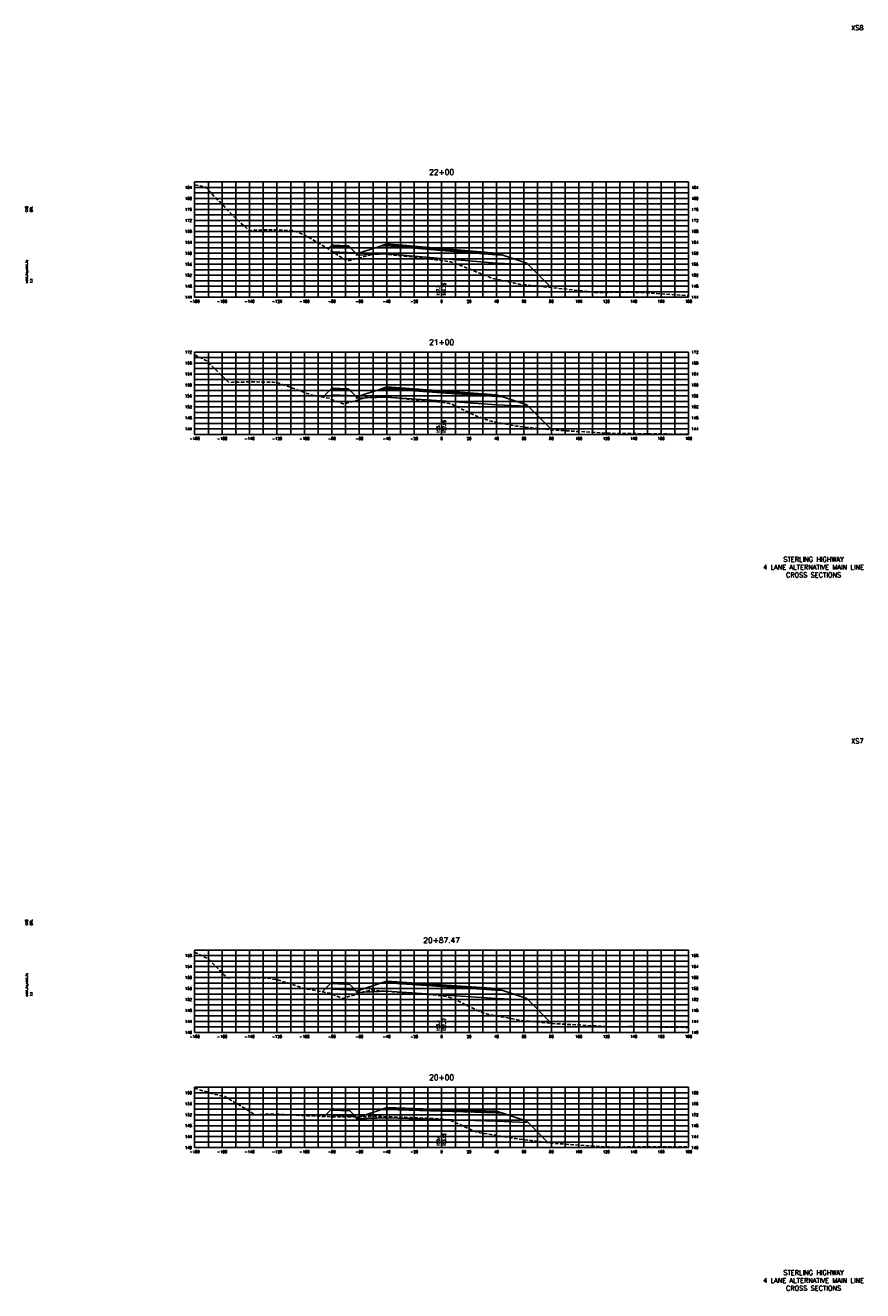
# Model space of a CAD drawing. Extents: x 37 to 9410, y 16 to 8218.
# Tile 12 of 110: x 37 to 647, y 3136 to 4058. Entities that reach past the tile are written whole.
import ezdxf
from ezdxf.enums import TextEntityAlignment as Align

# ---------------------------------------------------------------- set-up
doc = ezdxf.new("R2010")
doc.units = 0
doc.header["$LTSCALE"] = 20
doc.header["$MEASUREMENT"] = 0
doc.linetypes.add('HIDDEN_050%', pattern=[0.1875, 0.125, -0.0625])
for name, color, linetype in [('S-AT-TXT175', 6, 'Continuous'), ('S-AT-TXT80', 1, 'Continuous'), ('XDATUM', 3, 'Continuous'), ('XEG', 1, 'HIDDEN_050%'), ('XFG', 2, 'Continuous'), ('XGRID', 251, 'Continuous'), ('XGRIDT', 2, 'Continuous'), ('XREF-BORDER', 7, 'Continuous')]:
    doc.layers.add(name, color=color, linetype=linetype)
doc.styles.add('L100', font='simplex.shx', dxfattribs={"height": 2})
doc.styles.add('L175', font='ROMANSM.shx', dxfattribs={"height": 3.5})
doc.styles.add('L80', font='ROMANSM.shx', dxfattribs={"height": 1.6})

# ---------------------------------------------------------------- blocks, each defined once
blk = doc.blocks.new('03025_00_att1')
at = {"layer": 'S-AT-TXT175', "style": 'L175'}
for tag, p in [('NUM', (32.402, 20.822)), ('LINE1', (30.64, 1.444)), ('LINE2', (30.64, 1.161)), ('LINE3', (30.64, 0.877))]:
    blk.add_attdef(tag, text='', height=0.175, dxfattribs=at).set_placement(p, align=Align.CENTER)
at = {"layer": 'S-AT-TXT80', "style": 'L80'}
for tag, p in [('DESIGNED', (2.094, 14.201)), ('CHECKED', (2.265, 14.201)), ('DRAFTED', (2.436, 14.201)), ('PCTB', (2.094, 11.605)), ('PSCALE', (2.265, 11.605)), ('PVIEW', (2.436, 11.605))]:
    blk.add_attdef(tag, p, '', height=0.08, rotation=90, dxfattribs=at)

msp = doc.modelspace()

# ---------------------------------------------------------------- linework, layer by layer
at = {"layer": 'XDATUM', "flags": 128}
for points in [[(257.28, 3895.26), (260, 3897.98), (260, 3892.98), (277.21, 3892.3), (278, 3891.5), (278, 3890.62), (300, 3891.5), (340, 3888.17), (380, 3884.84), (402, 3883.96), (402, 3884.85), (419.82, 3867.03)], [(253.44, 3787.17), (260, 3793.73), (260, 3788.73), (277.21, 3788.04), (278, 3787.25), (278, 3786.36), (300, 3787.24), (340, 3784.37), (380, 3781.5), (402, 3780.62), (402, 3781.5), (420.24, 3763.27)], [(253.01, 3353.56), (260, 3360.55), (260, 3355.55), (277.21, 3354.86), (278, 3354.07), (278, 3353.18), (300, 3354.06), (340, 3351.39), (380, 3348.72), (402, 3347.84), (402, 3348.73), (420.18, 3330.55)], [(254.36, 3262.69), (260, 3268.33), (260, 3263.33), (277.21, 3262.64), (278, 3261.85), (278, 3260.96), (300, 3261.84), (340, 3260.57), (380, 3259.29), (402, 3258.41), (402, 3259.3), (417.68, 3243.61)]]:
    msp.add_lwpolyline(points, dxfattribs=at)
at = {"layer": 'XEG', "flags": 128}
for points in [[(160, 3942.04), (167.78, 3940.32), (168.91, 3939.72), (171.18, 3936.75), (190, 3917.37), (199.77, 3908.48), (202.22, 3908.63), (203.57, 3908.8), (211.94, 3909.11), (217.04, 3909.24), (226.9, 3908.65), (231.95, 3908.55), (234.41, 3907.57), (235.76, 3907.27), (242.74, 3903.82), (255.59, 3896.35), (265.29, 3890.07), (271.19, 3886.44), (283.82, 3889.65), (290.93, 3891.48), (292.03, 3891.55), (294.13, 3891.88), (296.85, 3891.59), (301.97, 3891.06), (307.99, 3890.43), (318.35, 3889.44), (324.51, 3888.68), (335.43, 3887.29), (338.53, 3886.88), (340, 3886.69), (343.53, 3886.22), (346.48, 3885.7), (348.4, 3885.25), (357.51, 3881.61), (361.43, 3880.18), (367.76, 3877.45), (376.69, 3873.85), (392.35, 3870.47), (397.23, 3869.31), (405.29, 3868.61), (452.02, 3863.52), (453.97, 3863.38), (454.64, 3863.39), (462.18, 3863.54), (479.64, 3863.61), (488.51, 3863.13), (513.99, 3861.51), (520, 3861.07)], [(160, 3818.03), (165.42, 3815.22), (168.79, 3813.49), (182.42, 3800.29), (184.8, 3797.84), (187.77, 3797.98), (188.27, 3797.97), (200.96, 3798.28), (202.73, 3798.22), (216.81, 3798), (217.12, 3797.98), (217.2, 3797.96), (221.11, 3797.41), (221.6, 3797.26), (238.86, 3791), (244.98, 3788.77), (257.95, 3786.32), (263.45, 3784.07), (268.16, 3782.16), (277.2, 3784.5), (285.55, 3787.22), (288.25, 3787.69), (289.96, 3787.93), (293.84, 3787.59), (297.87, 3787.23), (306.37, 3786.61), (315.17, 3785.76), (324.5, 3784.78), (333.6, 3784.15), (338.29, 3783.6), (340, 3783.38), (343.5, 3782.91), (345.7, 3782.5), (347.39, 3782), (351.84, 3779.93), (357.84, 3776.88), (364.45, 3773.72), (374.74, 3769.92), (386.08, 3767.73), (394.78, 3765.97), (411.87, 3764.09), (420.94, 3763.2), (460.01, 3760.95), (465.25, 3760.68), (467.89, 3760.73), (494.08, 3760.36), (520, 3760.18)], [(160, 3382.58), (161.44, 3381.83), (169.67, 3377.62), (177.08, 3370.46), (183.54, 3363.81), (185.18, 3363.89), (186.63, 3363.87), (193.73, 3364.04), (201.22, 3363.8), (209.53, 3363.68), (215.52, 3363.29), (217.03, 3362.92), (219.4, 3362.59), (231.98, 3358.79), (237.39, 3356.83), (239.31, 3356.13), (258.39, 3352.55), (260.65, 3351.62), (267.63, 3348.8), (271.65, 3349.84), (284.47, 3354.03), (288.59, 3354.74), (289.42, 3354.86), (295.35, 3354.34), (297.32, 3354.17), (310.35, 3353.23), (314.64, 3352.81), (319.2, 3352.34), (333.36, 3351.36), (340, 3350.59), (340.64, 3350.52), (343.25, 3350.17), (344.36, 3349.97), (346.99, 3349.18), (353.9, 3345.98), (356.98, 3344.41), (367.28, 3339.49), (372.63, 3337.52), (390.53, 3334.07), (395.39, 3333.09), (404.97, 3332.04), (420.94, 3330.48), (444.99, 3329.1), (465.55, 3328.03), (475.78, 3328.25), (520, 3327.63)], [(160, 3283.3), (164.9, 3281.74), (175.03, 3278.79), (182.02, 3277.19), (197.76, 3267.9), (204.2, 3263.69), (205.19, 3263.95), (210.47, 3264.36), (210.51, 3264.37), (211.34, 3264.42), (214.76, 3264.5), (215.39, 3264.61), (233.52, 3263.7), (237.08, 3263.45), (255.95, 3262.62), (256.53, 3262.58), (256.66, 3262.59), (275, 3262.47), (276.87, 3262.52), (292.63, 3262.63), (294.41, 3262.65), (295.62, 3262.59), (313.53, 3262.1), (321.24, 3261.75), (332.41, 3261.35), (338.65, 3260.89), (340, 3260.78), (342.79, 3260.56), (345.26, 3260.24), (346.74, 3259.82), (356.42, 3255.38), (365.56, 3251.25), (386.02, 3247.95), (393.97, 3246.58), (411.81, 3244.39), (420.87, 3243.19), (461.76, 3240.47), (465.32, 3240.27), (473.26, 3240.48), (479.84, 3240.64), (483.3, 3240.64), (520, 3240.67)]]:
    msp.add_lwpolyline(points, dxfattribs=at)
at = {"layer": 'XFG', "flags": 128}
for points in [[(260, 3897.98), (260, 3897.98), (257.28, 3895.26)], [(260, 3897.98), (260, 3896.98), (273.04, 3896.46), (272, 3897.5), (271, 3897.54), (271, 3897.2), (261, 3897.6), (261, 3897.94), (260, 3897.98)], [(260, 3896.98), (260, 3892.98), (277.21, 3892.3), (273.04, 3896.46), (260, 3896.98)], [(261, 3897.94), (261, 3897.6), (271, 3897.2), (271, 3897.54), (261, 3897.94)], [(340, 3894.17), (300, 3897.5), (295.43, 3897.31), (278, 3891.5), (278, 3890.62), (300, 3891.5), (340, 3888.17)], [(340, 3894.51), (300, 3897.84), (300, 3898.84), (295.43, 3897.31), (300, 3897.5), (340, 3894.17)], [(340, 3895.51), (300, 3898.84), (300, 3898.5), (340, 3895.17)], [(340, 3895.17), (300, 3898.5), (300, 3897.84), (340, 3894.51)], [(340, 3895.51), (380, 3892.18), (380, 3891.84), (340, 3895.17)], [(340, 3895.17), (380, 3891.84), (380, 3891.18), (340, 3894.51)], [(340, 3894.51), (380, 3891.18), (380, 3892.18), (384.57, 3890.66), (380, 3890.84), (340, 3894.17)], [(340, 3894.17), (380, 3890.84), (384.57, 3890.66), (402, 3884.85), (402, 3883.96), (380, 3884.84), (340, 3888.17)], [(278, 3891.5), (277.21, 3892.3)], [(402, 3884.85), (402, 3884.85), (419.82, 3867.03)], [(260, 3793.73), (260, 3793.73), (253.44, 3787.17)], [(260, 3793.73), (260, 3792.73), (273.04, 3792.21), (272, 3793.25), (271, 3793.29), (271, 3792.95), (261, 3793.35), (261, 3793.69), (260, 3793.73)], [(260, 3792.73), (260, 3788.73), (277.21, 3788.04), (273.04, 3792.21), (260, 3792.73)], [(261, 3793.69), (261, 3793.35), (271, 3792.95), (271, 3793.29), (261, 3793.69)], [(340, 3790.37), (300, 3793.24), (295.43, 3793.06), (278, 3787.25), (278, 3786.36), (300, 3787.24), (340, 3784.37)], [(340, 3790.71), (300, 3793.58), (300, 3794.58), (295.43, 3793.06), (300, 3793.24), (340, 3790.37)], [(340, 3791.71), (300, 3794.58), (300, 3794.24), (340, 3791.37)], [(340, 3791.37), (300, 3794.24), (300, 3793.58), (340, 3790.71)], [(340, 3791.71), (380, 3788.84), (380, 3788.5), (340, 3791.37)], [(278, 3787.25), (277.21, 3788.04)], [(340, 3791.37), (380, 3788.5), (380, 3787.84), (340, 3790.71)], [(340, 3790.71), (380, 3787.84), (380, 3788.84), (384.57, 3787.31), (380, 3787.5), (340, 3790.37)], [(340, 3790.37), (380, 3787.5), (384.57, 3787.31), (402, 3781.5), (402, 3780.62), (380, 3781.5), (340, 3784.37)], [(402, 3781.5), (402, 3781.5), (420.24, 3763.27)], [(260, 3360.55), (260, 3360.55), (253.01, 3353.56)], [(260, 3360.55), (260, 3359.55), (273.04, 3359.03), (272, 3360.07), (271, 3360.11), (271, 3359.77), (261, 3360.17), (261, 3360.51), (260, 3360.55)], [(260, 3359.55), (260, 3355.55), (277.21, 3354.86), (273.04, 3359.03), (260, 3359.55)], [(261, 3360.51), (261, 3360.17), (271, 3359.77), (271, 3360.11), (261, 3360.51)], [(340, 3357.39), (300, 3360.06), (295.43, 3359.88), (278, 3354.07), (278, 3353.18), (300, 3354.06), (340, 3351.39)], [(340, 3357.73), (300, 3360.4), (300, 3361.4), (295.43, 3359.88), (300, 3360.06), (340, 3357.39)], [(340, 3358.73), (300, 3361.4), (300, 3361.06), (340, 3358.39)], [(340, 3358.39), (300, 3361.06), (300, 3360.4), (340, 3357.73)], [(340, 3358.73), (380, 3356.06), (380, 3355.72), (340, 3358.39)], [(340, 3358.39), (380, 3355.72), (380, 3355.06), (340, 3357.73)], [(278, 3354.07), (277.21, 3354.86)], [(340, 3357.73), (380, 3355.06), (380, 3356.06), (384.57, 3354.54), (380, 3354.72), (340, 3357.39)], [(340, 3357.39), (380, 3354.72), (384.57, 3354.54), (402, 3348.73), (402, 3347.84), (380, 3348.72), (340, 3351.39)], [(402, 3348.73), (402, 3348.73), (420.18, 3330.55)], [(260, 3268.33), (260, 3268.33), (254.36, 3262.69)], [(260, 3268.33), (260, 3267.33), (273.04, 3266.81), (272, 3267.85), (271, 3267.89), (271, 3267.55), (261, 3267.95), (261, 3268.29), (260, 3268.33)], [(260, 3267.33), (260, 3263.33), (277.21, 3262.64), (273.04, 3266.81), (260, 3267.33)], [(261, 3268.29), (261, 3267.95), (271, 3267.55), (271, 3267.89), (261, 3268.29)], [(340, 3266.57), (300, 3267.84), (295.43, 3267.66), (278, 3261.85), (278, 3260.96), (300, 3261.84), (340, 3260.57)], [(340, 3266.91), (300, 3268.18), (300, 3269.18), (295.43, 3267.66), (300, 3267.84), (340, 3266.57)], [(340, 3267.91), (300, 3269.18), (300, 3268.84), (340, 3267.57)], [(340, 3267.57), (300, 3268.84), (300, 3268.18), (340, 3266.91)], [(340, 3267.91), (380, 3266.63), (380, 3266.29), (340, 3267.57)], [(340, 3267.57), (380, 3266.29), (380, 3265.63), (340, 3266.91)], [(340, 3266.91), (380, 3265.63), (380, 3266.63), (384.57, 3265.11), (380, 3265.29), (340, 3266.57)], [(340, 3266.57), (380, 3265.29), (384.57, 3265.11), (402, 3259.3), (402, 3258.41), (380, 3259.29), (340, 3260.57)], [(278, 3261.85), (277.21, 3262.64)], [(402, 3259.3), (402, 3259.3), (417.68, 3243.61)]]:
    msp.add_lwpolyline(points, dxfattribs=at)
at = {"layer": 'XGRID'}
for p, q in [((160, 3860), (160, 3944)), ((160, 3944), (520, 3944)), ((160, 3940), (520, 3940)), ((170, 3860), (170, 3944)), ((180, 3860), (180, 3944)), ((190, 3860), (190, 3944)), ((200, 3860), (200, 3944)), ((210, 3860), (210, 3944)), ((220, 3860), (220, 3944)), ((230, 3860), (230, 3944)), ((240, 3860), (240, 3944)), ((250, 3860), (250, 3944)), ((260, 3860), (260, 3944)), ((270, 3860), (270, 3944)), ((280, 3860), (280, 3944)), ((290, 3860), (290, 3944)), ((300, 3860), (300, 3944)), ((310, 3860), (310, 3944)), ((320, 3860), (320, 3944)), ((330, 3860), (330, 3944)), ((340, 3860), (340, 3944)), ((350, 3860), (350, 3944)), ((360, 3860), (360, 3944)), ((370, 3860), (370, 3944)), ((380, 3860), (380, 3944)), ((390, 3860), (390, 3944)), ((400, 3860), (400, 3944)), ((410, 3860), (410, 3944)), ((420, 3860), (420, 3944)), ((430, 3860), (430, 3944)), ((440, 3860), (440, 3944)), ((450, 3860), (450, 3944)), ((460, 3860), (460, 3944)), ((470, 3860), (470, 3944)), ((480, 3860), (480, 3944)), ((490, 3860), (490, 3944)), ((500, 3860), (500, 3944)), ((510, 3860), (510, 3944)), ((520, 3860), (520, 3944)), ((160, 3936), (520, 3936)), ((160, 3932), (520, 3932)), ((160, 3928), (520, 3928)), ((160, 3924), (520, 3924)), ((160, 3920), (520, 3920)), ((160, 3916), (520, 3916)), ((160, 3912), (520, 3912)), ((160, 3908), (520, 3908)), ((160, 3904), (520, 3904)), ((160, 3900), (520, 3900)), ((160, 3896), (520, 3896)), ((160, 3892), (520, 3892)), ((160, 3888), (520, 3888)), ((160, 3884), (520, 3884)), ((160, 3880), (520, 3880)), ((160, 3876), (520, 3876)), ((160, 3872), (520, 3872)), ((160, 3868), (520, 3868)), ((160, 3864), (520, 3864)), ((160, 3860), (520, 3860)), ((160, 3760), (160, 3820)), ((160, 3820), (520, 3820)), ((170, 3760), (170, 3820)), ((180, 3760), (180, 3820)), ((190, 3760), (190, 3820)), ((200, 3760), (200, 3820)), ((210, 3760), (210, 3820)), ((220, 3760), (220, 3820)), ((230, 3760), (230, 3820)), ((240, 3760), (240, 3820)), ((250, 3760), (250, 3820)), ((260, 3760), (260, 3820)), ((270, 3760), (270, 3820)), ((280, 3760), (280, 3820)), ((290, 3760), (290, 3820)), ((300, 3760), (300, 3820)), ((310, 3760), (310, 3820)), ((320, 3760), (320, 3820)), ((330, 3760), (330, 3820)), ((340, 3760), (340, 3820)), ((350, 3760), (350, 3820)), ((360, 3760), (360, 3820)), ((370, 3760), (370, 3820)), ((380, 3760), (380, 3820)), ((390, 3760), (390, 3820)), ((400, 3760), (400, 3820)), ((410, 3760), (410, 3820)), ((420, 3760), (420, 3820)), ((430, 3760), (430, 3820)), ((440, 3760), (440, 3820)), ((450, 3760), (450, 3820)), ((460, 3760), (460, 3820)), ((470, 3760), (470, 3820)), ((480, 3760), (480, 3820)), ((490, 3760), (490, 3820)), ((500, 3760), (500, 3820)), ((510, 3760), (510, 3820)), ((520, 3760), (520, 3820)), ((160, 3816), (520, 3816)), ((160, 3812), (520, 3812)), ((160, 3808), (520, 3808)), ((160, 3804), (520, 3804)), ((160, 3800), (520, 3800)), ((160, 3796), (520, 3796)), ((160, 3792), (520, 3792)), ((160, 3788), (520, 3788)), ((160, 3784), (520, 3784)), ((160, 3780), (520, 3780)), ((160, 3776), (520, 3776)), ((160, 3772), (520, 3772)), ((160, 3768), (520, 3768)), ((160, 3764), (520, 3764)), ((160, 3760), (520, 3760)), ((160, 3324), (160, 3384)), ((160, 3384), (520, 3384)), ((160, 3380), (520, 3380)), ((170, 3324), (170, 3384)), ((180, 3324), (180, 3384)), ((190, 3324), (190, 3384)), ((200, 3324), (200, 3384)), ((210, 3324), (210, 3384)), ((220, 3324), (220, 3384)), ((230, 3324), (230, 3384)), ((240, 3324), (240, 3384)), ((250, 3324), (250, 3384)), ((260, 3324), (260, 3384)), ((270, 3324), (270, 3384)), ((280, 3324), (280, 3384)), ((290, 3324), (290, 3384)), ((300, 3324), (300, 3384)), ((310, 3324), (310, 3384)), ((320, 3324), (320, 3384)), ((330, 3324), (330, 3384)), ((340, 3324), (340, 3384)), ((350, 3324), (350, 3384)), ((360, 3324), (360, 3384)), ((370, 3324), (370, 3384)), ((380, 3324), (380, 3384)), ((390, 3324), (390, 3384)), ((400, 3324), (400, 3384)), ((410, 3324), (410, 3384)), ((420, 3324), (420, 3384)), ((430, 3324), (430, 3384)), ((440, 3324), (440, 3384)), ((450, 3324), (450, 3384)), ((460, 3324), (460, 3384)), ((470, 3324), (470, 3384)), ((480, 3324), (480, 3384)), ((490, 3324), (490, 3384)), ((500, 3324), (500, 3384)), ((510, 3324), (510, 3384)), ((520, 3324), (520, 3384)), ((160, 3376), (520, 3376)), ((160, 3372), (520, 3372)), ((160, 3368), (520, 3368)), ((160, 3364), (520, 3364)), ((160, 3360), (520, 3360)), ((160, 3356), (520, 3356)), ((160, 3352), (520, 3352)), ((160, 3348), (520, 3348)), ((160, 3344), (520, 3344)), ((160, 3340), (520, 3340)), ((160, 3336), (520, 3336)), ((160, 3332), (520, 3332)), ((160, 3328), (520, 3328)), ((160, 3324), (520, 3324)), ((160, 3240), (160, 3284)), ((160, 3284), (520, 3284)), ((160, 3280), (520, 3280)), ((160, 3276), (520, 3276)), ((170, 3240), (170, 3284)), ((180, 3240), (180, 3284)), ((190, 3240), (190, 3284)), ((200, 3240), (200, 3284)), ((210, 3240), (210, 3284)), ((220, 3240), (220, 3284)), ((230, 3240), (230, 3284)), ((240, 3240), (240, 3284)), ((250, 3240), (250, 3284)), ((260, 3240), (260, 3284)), ((270, 3240), (270, 3284)), ((280, 3240), (280, 3284)), ((290, 3240), (290, 3284)), ((300, 3240), (300, 3284)), ((310, 3240), (310, 3284)), ((320, 3240), (320, 3284)), ((330, 3240), (330, 3284)), ((340, 3240), (340, 3284)), ((350, 3240), (350, 3284)), ((360, 3240), (360, 3284)), ((370, 3240), (370, 3284)), ((380, 3240), (380, 3284)), ((390, 3240), (390, 3284)), ((400, 3240), (400, 3284)), ((410, 3240), (410, 3284)), ((420, 3240), (420, 3284)), ((430, 3240), (430, 3284)), ((440, 3240), (440, 3284)), ((450, 3240), (450, 3284)), ((460, 3240), (460, 3284)), ((470, 3240), (470, 3284)), ((480, 3240), (480, 3284)), ((490, 3240), (490, 3284)), ((500, 3240), (500, 3284)), ((510, 3240), (510, 3284)), ((520, 3240), (520, 3284)), ((160, 3272), (520, 3272)), ((160, 3268), (520, 3268)), ((160, 3264), (520, 3264)), ((160, 3260), (520, 3260)), ((160, 3256), (520, 3256)), ((160, 3252), (520, 3252)), ((160, 3248), (520, 3248)), ((160, 3244), (520, 3244)), ((160, 3240), (520, 3240))]:
    msp.add_line(p, q, dxfattribs=at)

# ---------------------------------------------------------------- block references
at = {"layer": 'XREF-BORDER'}
ref = msp.add_blockref('03025_00_att1', (-3.55, 3638.23), dxfattribs=dict(at, xscale=20, yscale=20, zscale=20))
ref.add_attrib('LINE1', 'STERLING HIGHWAY', dxfattribs={"layer": 'S-AT-TXT175', "height": 3.5, "style": 'L175'}).set_placement((611.07, 3667.1), align=Align.CENTER)
ref.add_attrib('LINE2', '4 LANE ALTERNATIVE MAIN LINE', dxfattribs={"layer": 'S-AT-TXT175', "height": 3.5, "style": 'L175'}).set_placement((611.07, 3661.44), align=Align.CENTER)
ref.add_attrib('LINE3', 'CROSS SECTIONS', dxfattribs={"layer": 'S-AT-TXT175', "height": 3.5, "style": 'L175'}).set_placement((611.07, 3655.77), align=Align.CENTER)
ref.add_attrib('NUM', 'XS8', dxfattribs={"layer": 'S-AT-TXT175', "height": 3.5, "style": 'L175'}).set_placement((643, 4054.66), align=Align.CENTER)
ref.add_attrib('DESIGNED', 'CAB', (38.34, 3922.25), dxfattribs={"layer": 'S-AT-TXT80', "height": 1.6, "rotation": 90, "style": 'L80'})
ref.add_attrib('CHECKED', 'DRL', (41.75, 3922.25), dxfattribs={"layer": 'S-AT-TXT80', "height": 1.6, "rotation": 90, "style": 'L80'})
ref.add_attrib('PCTB', 'adot_hs,adot_fs', (38.34, 3870.32), dxfattribs={"layer": 'S-AT-TXT80', "height": 1.6, "rotation": 90, "style": 'L80'})
ref.add_attrib('PSCALE', '1:1', (41.75, 3870.32), dxfattribs={"layer": 'S-AT-TXT80', "height": 1.6, "rotation": 90, "style": 'L80'})
ref = msp.add_blockref('03025_00_att1', (-3.55, 3118.23), dxfattribs=dict(at, xscale=20, yscale=20, zscale=20))
ref.add_attrib('LINE1', 'STERLING HIGHWAY', dxfattribs={"layer": 'S-AT-TXT175', "height": 3.5, "style": 'L175'}).set_placement((611.07, 3147.1), align=Align.CENTER)
ref.add_attrib('LINE2', '4 LANE ALTERNATIVE MAIN LINE', dxfattribs={"layer": 'S-AT-TXT175', "height": 3.5, "style": 'L175'}).set_placement((611.07, 3141.44), align=Align.CENTER)
ref.add_attrib('LINE3', 'CROSS SECTIONS', dxfattribs={"layer": 'S-AT-TXT175', "height": 3.5, "style": 'L175'}).set_placement((611.07, 3135.77), align=Align.CENTER)
ref.add_attrib('NUM', 'XS7', dxfattribs={"layer": 'S-AT-TXT175', "height": 3.5, "style": 'L175'}).set_placement((643, 3534.66), align=Align.CENTER)
ref.add_attrib('DESIGNED', 'CAB', (38.34, 3402.25), dxfattribs={"layer": 'S-AT-TXT80', "height": 1.6, "rotation": 90, "style": 'L80'})
ref.add_attrib('CHECKED', 'DRL', (41.75, 3402.25), dxfattribs={"layer": 'S-AT-TXT80', "height": 1.6, "rotation": 90, "style": 'L80'})
ref.add_attrib('PCTB', 'adot_hs,adot_fs', (38.34, 3350.32), dxfattribs={"layer": 'S-AT-TXT80', "height": 1.6, "rotation": 90, "style": 'L80'})
ref.add_attrib('PSCALE', '1:1', (41.75, 3350.32), dxfattribs={"layer": 'S-AT-TXT80', "height": 1.6, "rotation": 90, "style": 'L80'})

# ---------------------------------------------------------------- texts
at = {"layer": 'XGRIDT', "style": 'L100'}
for s, p in [('22+00', (340, 3948)), ('21+00', (340, 3824)), ('20+87.47', (340, 3388)), ('20+00', (340, 3288))]:
    msp.add_text(s, height=4, dxfattribs=at).set_placement(p, align=Align.BOTTOM_CENTER)
for s, p in [('184', (158, 3940)), ('180', (158, 3932)), ('176', (158, 3924)), ('172', (158, 3916)), ('168', (158, 3908)), ('164', (158, 3900)), ('160', (158, 3892)), ('156', (158, 3884)), ('152', (158, 3876)), ('148', (158, 3868)), ('144', (158, 3860)), ('172', (158, 3820)), ('168', (158, 3812)), ('164', (158, 3804)), ('160', (158, 3796)), ('156', (158, 3788)), ('152', (158, 3780)), ('148', (158, 3772)), ('144', (158, 3764)), ('168', (158, 3380)), ('164', (158, 3372)), ('160', (158, 3364)), ('156', (158, 3356)), ('152', (158, 3348)), ('148', (158, 3340)), ('144', (158, 3332)), ('140', (158, 3324)), ('160', (158, 3280)), ('156', (158, 3272)), ('152', (158, 3264)), ('148', (158, 3256)), ('144', (158, 3248)), ('140', (158, 3240))]:
    msp.add_text(s, height=2, dxfattribs=at).set_placement(p, align=Align.MIDDLE_RIGHT)
for s, p in [('184', (522, 3940)), ('180', (522, 3932)), ('176', (522, 3924)), ('172', (522, 3916)), ('168', (522, 3908)), ('164', (522, 3900)), ('160', (522, 3892)), ('156', (522, 3884)), ('152', (522, 3876)), ('148', (522, 3868)), ('144', (522, 3860)), ('172', (522, 3820)), ('168', (522, 3812)), ('164', (522, 3804)), ('160', (522, 3796)), ('156', (522, 3788)), ('152', (522, 3780)), ('148', (522, 3772)), ('144', (522, 3764)), ('168', (522, 3380)), ('164', (522, 3372)), ('160', (522, 3364)), ('156', (522, 3356)), ('152', (522, 3348)), ('148', (522, 3340)), ('144', (522, 3332)), ('140', (522, 3324)), ('160', (522, 3280)), ('156', (522, 3272)), ('152', (522, 3264)), ('148', (522, 3256)), ('144', (522, 3248)), ('140', (522, 3240))]:
    msp.add_text(s, height=2, dxfattribs=at).set_placement(p, align=Align.MIDDLE_LEFT)
for s, p in [('157.3', (339, 3861)), ('153.7', (339, 3761)), ('153.3', (339, 3325)), ('150.4', (339, 3241))]:
    msp.add_text(s, height=2, rotation=90, dxfattribs=at).set_placement(p, align=Align.BOTTOM_LEFT)
for s, p in [('161.75', (341, 3861)), ('157.85', (341, 3761)), ('157.37', (341, 3325)), ('153.95', (341, 3241))]:
    msp.add_text(s, height=2, rotation=90, dxfattribs=at).set_placement(p, align=Align.TOP_LEFT)
for s, p in [('-180', (160, 3858)), ('-160', (180, 3858)), ('-140', (200, 3858)), ('-120', (220, 3858)), ('-100', (240, 3858)), ('-80', (260, 3858)), ('-60', (280, 3858)), ('-40', (300, 3858)), ('-20', (320, 3858)), ('0', (340, 3858)), ('20', (360, 3858)), ('40', (380, 3858)), ('60', (400, 3858)), ('80', (420, 3858)), ('100', (440, 3858)), ('120', (460, 3858)), ('140', (480, 3858)), ('160', (500, 3858)), ('180', (520, 3858)), ('-180', (160, 3758)), ('-160', (180, 3758)), ('-140', (200, 3758)), ('-120', (220, 3758)), ('-100', (240, 3758)), ('-80', (260, 3758)), ('-60', (280, 3758)), ('-40', (300, 3758)), ('-20', (320, 3758)), ('0', (340, 3758)), ('20', (360, 3758)), ('40', (380, 3758)), ('60', (400, 3758)), ('80', (420, 3758)), ('100', (440, 3758)), ('120', (460, 3758)), ('140', (480, 3758)), ('160', (500, 3758)), ('180', (520, 3758)), ('-180', (160, 3322)), ('-160', (180, 3322)), ('-140', (200, 3322)), ('-120', (220, 3322)), ('-100', (240, 3322)), ('-80', (260, 3322)), ('-60', (280, 3322)), ('-40', (300, 3322)), ('-20', (320, 3322)), ('0', (340, 3322)), ('20', (360, 3322)), ('40', (380, 3322)), ('60', (400, 3322)), ('80', (420, 3322)), ('100', (440, 3322)), ('120', (460, 3322)), ('140', (480, 3322)), ('160', (500, 3322)), ('180', (520, 3322)), ('-180', (160, 3238)), ('-160', (180, 3238)), ('-140', (200, 3238)), ('-120', (220, 3238)), ('-100', (240, 3238)), ('-80', (260, 3238)), ('-60', (280, 3238)), ('-40', (300, 3238)), ('-20', (320, 3238)), ('0', (340, 3238)), ('20', (360, 3238)), ('40', (380, 3238)), ('60', (400, 3238)), ('80', (420, 3238)), ('100', (440, 3238)), ('120', (460, 3238)), ('140', (480, 3238)), ('160', (500, 3238)), ('180', (520, 3238))]:
    msp.add_text(s, height=2, dxfattribs=at).set_placement(p, align=Align.TOP_CENTER)

doc.saveas('drawing.dxf')
